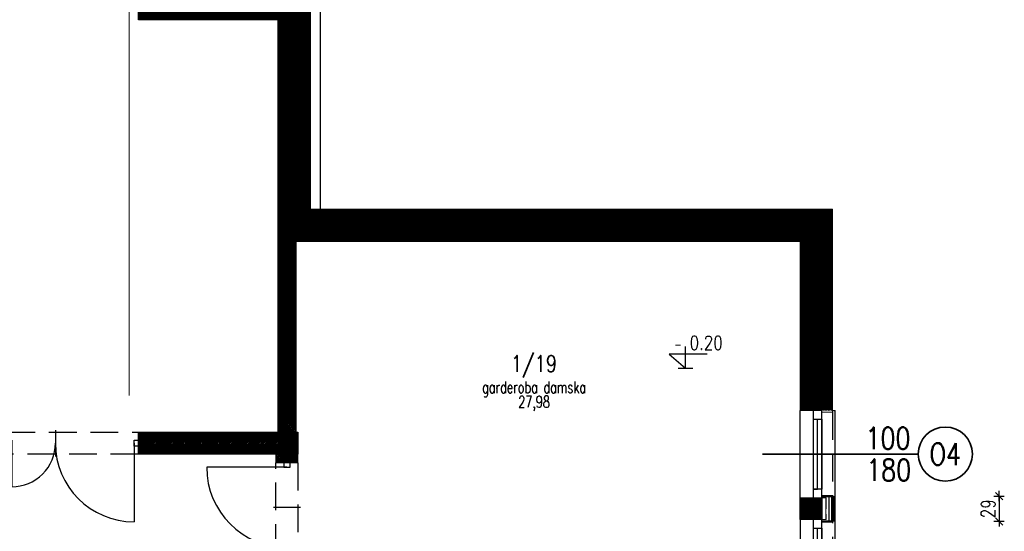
# Model space of a CAD drawing. Header units: inches. Extents: x 27484 to 71626, y -45113 to 39.
# Tile 163 of 256: x 36319 to 37446, y -34166 to -33581. Entities that reach past the tile are written whole.
import ezdxf
from ezdxf.enums import TextEntityAlignment as Align

# ---------------------------------------------------------------- set-up
doc = ezdxf.new("R2010")
doc.units = ezdxf.units.IN
doc.header["$LTSCALE"] = 50
doc.header["$MEASUREMENT"] = 0
doc.linetypes.add('DASHED', pattern=[0.75, 0.5, -0.25])
doc.linetypes.add('DASHED2', pattern=[9.525, 6.35, -3.175])
for name, color, linetype, lineweight in [('!urządzenia1', 1, 'Continuous', 5), ('A-obwiednia proj.', 4, 'Continuous', 50), ('A-okna projektowane', 4, 'Continuous', 30), ('A-proj. styropian', 2, 'BATTING', 9), ('A-PRZERYW', 7, 'DASHED2', 18), ('A-rozbiórka', 8, 'DASHED', 15), ('A-SCIANY', 5, 'Continuous', 18), ('A-WID', 1, 'Continuous', 9), ('A-ść. istn.', 8, 'Continuous', 0), ('mat', 7, 'Continuous', 9), ('R-MET-DRZ', 7, 'Continuous', 15), ('R-MET-OKN', 7, 'Continuous', 35), ('rz_zelbet', 200, 'Continuous', 20)]:
    doc.layers.add(name, color=color, linetype=linetype, lineweight=lineweight)
for name, color, linetype in [('0-KOTEW-POZ', 7, 'Continuous'), ('A-rdzenie zelbetowe', 6, 'Continuous'), ('KOTEW-POZ-OPIS', 2, 'Continuous'), ('KOTEW-POZ-OPIS1', 7, 'Continuous'), ('R-DIM', 6, 'Continuous'), ('R-MET-OKN-OPIS', 7, 'Continuous'), ('R-MET-OKN-OPIS-SYM', 2, 'Continuous'), ('R-MET-POM-OPIS', 7, 'Continuous'), ('R-MET-POM-OPIS-NR', 2, 'Continuous'), ('R-MET-POM-OPIS-POM', 7, 'Continuous'), ('R-MET-POZ', 7, 'Continuous'), ('R-MET-POZ-OPIS', 2, 'Continuous'), ('S-DRZ-', 7, 'Continuous'), ('S-DRZ-O', 7, 'Continuous'), ('S-DRZ-SKRZYD', 5, 'Continuous'), ('S-DRZ-WEGAR', 7, 'Continuous')]:
    doc.layers.add(name, color=color, linetype=linetype)
doc.styles.add('MET_OKN', font='SIMPLEX.SHX')
doc.styles.add('MET_POM', font='simplex.shx')
doc.styles.add('MET_POZ', font='SIMPLEX')
doc.styles.add('MM_050', font='romans.shx', dxfattribs={"width": 0.8, "height": 16})
doc.linetypes.add('BATTING', pattern='A,0.0001,-0.1,[134,ltypeshp.shx,S=0.1,R=0,X=-0.1,Y=0],-0.2,[134,ltypeshp.shx,S=0.1,R=180,X=0.1,Y=0],-0.1', length=0.4001)
doc.linetypes.add('ZIGZAG', pattern='A,0.00254,-5.08,[131,ltypeshp.shx,S=5.08,R=0,X=-5.08,Y=0],-10.16,[131,ltypeshp.shx,S=5.08,R=180,X=5.08,Y=0],-5.08', length=20.32254)
doc.dimstyles.new('AM100', dxfattribs={"dimtxt": 0.18, "dimasz": 1, "dimexe": 0, "dimexo": 0, "dimgap": 0, "dimtad": 0, "dimdec": 4, "dimdsep": 46, "dimtxsty": 'MM_050', "dimblk1": 'W1', "dimblk2": 'W1', "dimsah": 1, "dimcen": 4, "dimse1": 1, "dimse2": 1, "dimclrd": 256, "dimclre": 256, "dimclrt": 2, "dimadec": 5, "dimazin": 0, "dimtfac": 0.444444, "dimtdec": 4, "dimtix": 1, "dimtmove": 2, "dimatfit": 3, "dimldrblk": 'W1', "dimfxl": 1, "dimtvp": 0.777778, "dimtolj": 1, "dimarcsym": 0})
pattern_1 = [(45, (31560.1443, -34930.5661), (-0.88388348, 0.88388348), [])]

# ---------------------------------------------------------------- blocks, each defined once
blk = doc.blocks.new('D150')
at = {"layer": 'S-DRZ-'}
for centre, radius, start, end in [((-50, 0), 50, 270, 0), ((90, 0), 90, 180, 270)]:
    blk.add_arc(centre, radius, start, end, dxfattribs=at)
at = {"layer": 'S-DRZ-O'}
blk.add_line((0, 15.1), (0, -15.1), dxfattribs=at)
at = {"layer": 'S-DRZ-SKRZYD'}
for p, q in [((-50, 0), (-50, -50)), ((90, 0), (90, -90))]:
    blk.add_line(p, q, dxfattribs=at)
at = {"layer": 'S-DRZ-WEGAR'}
for points in [[(-50, -3.5), (-55, -3.5), (-55, 3.5), (-50, 3.5)], [(95, -3.5), (90, -3.5), (90, 3.5), (95, 3.5)]]:
    blk.add_lwpolyline(points, close=True, dxfattribs=at)
blk = doc.blocks.new('A$C6C2C3BE5')
at = {"layer": 'R-MET-POZ', "rotation": 359.9999999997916}
blk.add_blockref('D150', (0, 0), dxfattribs=at)
blk = doc.blocks.new('D90-L-DL')
at = {"layer": 'S-DRZ-'}
blk.add_arc((-45, 0), 90, 270, 0, dxfattribs=at)
at = {"layer": 'S-DRZ-O'}
blk.add_line((0, 15.1), (0, -15.1), dxfattribs=at)
at = {"layer": 'S-DRZ-SKRZYD'}
blk.add_line((-45, 0), (-45, -90), dxfattribs=at)
at = {"layer": 'S-DRZ-WEGAR'}
for points in [[(-50, -3.5), (-45, -3.5), (-45, 3.5), (-50, 3.5)], [(45, 3.5), (50, 3.5), (50, -3.5), (45, -3.5)]]:
    blk.add_lwpolyline(points, close=True, dxfattribs=at)
blk = doc.blocks.new('MPOM0239')
at = {"layer": 'R-MET-POM-OPIS', "style": 'MET_POM', "width": 0.7}
for tag, p in [('POS', (0, -0.225)), ('ARE', (0, -0.49))]:
    blk.add_attdef(tag, text='', height=0.2, dxfattribs=at).set_placement(p, align=Align.CENTER)
at = {"layer": 'R-MET-POM-OPIS', "style": 'MET_POM', "width": 0.7, "flags": 1}
blk.add_attdef('UNI', (0.246, -0.49), '', height=0.2, dxfattribs=at)
at = {"layer": 'R-MET-POM-OPIS-NR', "style": 'MET_POM', "width": 0.8}
blk.add_attdef('NR', text='', height=0.2, dxfattribs=at).set_placement((-0.003, 0.269), align=Align.CENTER)
at = {"layer": 'R-MET-POM-OPIS-POM', "style": 'MET_POM', "width": 0.7}
blk.add_attdef('POM', text='', height=0.2, dxfattribs=at).set_placement((0, 0.022), align=Align.CENTER)
blk = doc.blocks.new('MET-OK')
at = {"layer": 'R-MET-OKN'}
blk.add_lwpolyline([(0, -42.9), (0, 42.9, 0.581818)], format="xyb", dxfattribs=at)
blk.add_circle((0, 66.1), 23.2, dxfattribs=at)
at = {"layer": 'R-MET-OKN-OPIS', "style": 'MET_OKN', "width": 0.8}
for tag, p in [('SO', (-4.22, 40.66)), ('HO', (22.97, 40.66))]:
    blk.add_attdef(tag, text='', height=18.75, rotation=90, dxfattribs=at).set_placement(p, align=Align.RIGHT)
at = {"layer": 'R-MET-OKN-OPIS-SYM', "style": 'MET_OKN', "width": 0.8}
blk.add_attdef('SYM', text='', height=18.75, rotation=90, dxfattribs=at).set_placement((9.38, 66.1), align=Align.CENTER)
blk = doc.blocks.new('M-POZ10')
at = {"layer": '0-KOTEW-POZ'}
blk.add_line((-0.133, 0), (0.133, 0), dxfattribs=at)
blk.add_lwpolyline([(0.392, 0.253), (-0.3, 0.253), (0, 0), (0, 0.393)], dxfattribs=at)
at = {"layer": 'KOTEW-POZ-OPIS', "style": 'MET_POZ', "width": 0.6}
blk.add_attdef('+/-', text='', height=0.2, dxfattribs=at).set_placement((-0.068, 0.334), align=Align.RIGHT)
at = {"layer": 'KOTEW-POZ-OPIS', "style": 'MET_POZ', "width": 0.8}
blk.add_attdef('H', (0.075, 0.334), '', height=0.25, dxfattribs=at)
at = {"layer": 'KOTEW-POZ-OPIS1', "style": 'MET_POZ', "oblique": 5, "width": 0.8}
blk.add_attdef('TXT', text='', height=0.2, dxfattribs=at).set_placement((0.075, 0.629), align=Align.CENTER)
at = {"layer": 'KOTEW-POZ-OPIS1', "style": 'MET_POZ'}
blk.add_attdef('XH', (0.075, 0.031), '', height=0.2, dxfattribs=at)
blk = doc.blocks.new('W1')
for p, q in [((-6, 0), (6, 0)), ((-4.2, -4.2), (4.2, 4.2)), ((0, 6), (0, -6))]:
    blk.add_line(p, q)
blk = doc.blocks.new('*D163')
at = {"layer": 'Defpoints', "color": 0, "ltscale": 0.1, "transparency": 16777216}
for p in [(37250.5, -34126.1), (37250.5, -34155.1), (37440.2, -34155.1)]:
    blk.add_point(p, dxfattribs=at)
at = {"layer": 'R-DIM', "lineweight": -2, "ltscale": 0.1, "transparency": 16777216}
blk.add_line((37440.2, -34127.1), (37440.2, -34154.1), dxfattribs=at)
for p, rotation in [((37440.2, -34126.1), 89.99999999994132), ((37440.2, -34155.1), 269.9999999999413)]:
    blk.add_blockref('W1', p, dxfattribs=dict(at, rotation=rotation))
at = {"layer": 'R-DIM', "color": 2, "ltscale": 0.1, "transparency": 16777216, "insert": (37427.8, -34140.6), "char_height": 16, "attachment_point": 5, "rotation": 90, "style": 'MM_050'}
blk.add_mtext('\\A1;29', dxfattribs=at)

msp = doc.modelspace()

# ---------------------------------------------------------------- hatches: boundary and pattern name
at = {"layer": 'A-ść. istn.', "ltscale": 0.1}
h = msp.add_hatch(dxfattribs=at)
h.set_pattern_fill('ANSI31', color=256, scale=10)
h.set_pattern_definition(pattern_1)
h.paths.add_polyline_path([(36454.98246, -33550.56607), (36652.18521, -33550.56607), (36652.18521, -33580.56607), (36454.98246, -33580.56607)])
h = msp.add_hatch(dxfattribs=at)
h.set_pattern_fill('ANSI31', color=256, scale=10)
h.set_pattern_definition(pattern_1)
h.paths.add_polyline_path([(36624.98246, -33580.56607), (36614.90736, -33580.56607), (36614.90736, -33698.89623), (36624.98246, -33698.89623)])
h.paths.add_polyline_path([(36652.18521, -33580.56607), (36624.98246, -33580.56607), (36624.98246, -33698.89623), (36652.18521, -33698.89623)])
h.paths.add_polyline_path([(36624.98246, -33698.89623), (36614.90736, -33698.89623), (36614.90736, -33822.06607), (36624.98246, -33822.06607)])
h.paths.add_polyline_path([(36652.18521, -33698.89623), (36624.98246, -33698.89623), (36624.98246, -33822.06607), (36652.18521, -33822.06607)])
h.paths.add_polyline_path([(36624.98246, -33822.06607), (36614.90736, -33822.06607), (36614.90736, -34053.06607), (36624.98246, -34053.06607)])
h.paths.add_polyline_path([(36635.05756, -33834.56607), (36635.05756, -33822.06607), (36624.98246, -33822.06607), (36624.98246, -34053.06607), (36635.05756, -34053.06607)])
h = msp.add_hatch(dxfattribs=at)
h.set_pattern_fill('ANSI31', color=256, scale=10)
h.set_pattern_definition(pattern_1)
h.paths.add_polyline_path([(37249.48246, -33797.56607), (37224.98246, -33797.56607), (37224.98246, -33822.06607), (37249.48246, -33822.06607)])
h.paths.add_polyline_path([(37224.98246, -33797.56607), (36635.05756, -33797.56607), (36635.05756, -33822.06607), (37224.98246, -33822.06607)])
h.paths.add_polyline_path([(37224.98246, -33822.06607), (36635.05756, -33822.06607), (36635.05756, -33834.56607), (37212.48246, -33834.56607), (37212.48246, -34028.06607), (37224.98246, -34028.06607)])
h.paths.add_polyline_path([(37249.48246, -33822.06607), (37224.98246, -33822.06607), (37224.98246, -34028.06607), (37249.48246, -34028.06607)])
h = msp.add_hatch(dxfattribs=at)
h.set_pattern_fill('ANSI31', color=256, scale=10)
h.set_pattern_definition(pattern_1)
h.paths.add_polyline_path([(36454.98246, -34053.06607), (36637.48246, -34053.06607), (36637.48246, -34078.06607), (36454.98246, -34078.06607)])
h = msp.add_hatch(dxfattribs=at)
h.set_pattern_fill('ANSI31', color=256, scale=10)
h.set_pattern_definition(pattern_1)
h.paths.add_polyline_path([(36624.98246, -34190.06607), (36621.41246, -34190.06607), (36612.48246, -34190.06607), (36612.48246, -34241.06607), (36624.98246, -34241.06607)])
h.paths.add_polyline_path([(36637.48246, -34215.06607), (36637.48246, -34190.06607), (36624.98246, -34190.06607), (36624.98246, -34241.06607), (36628.55246, -34241.06607), (36637.48246, -34241.06607), (36637.48246, -34227.06607), (36757.48246, -34227.06607), (36757.48246, -34270.56607), (36769.48246, -34270.56607), (36769.48246, -34215.06607)])
h.paths.add_polyline_path([(36769.48246, -34270.56607), (36757.48246, -34270.56607), (36757.48246, -34365.56607), (36865.48246, -34365.56607), (36865.48246, -34353.06607), (36794.48246, -34353.06607), (36794.48246, -34328.06607), (36769.48246, -34328.06607)])
h.paths.add_polyline_path([(36769.48246, -34335.06607), (36787.48246, -34335.06607), (36787.48246, -34353.06607), (36769.48246, -34353.06607)], flags=16)
edge = h.paths.add_edge_path(flags=0)
edge.add_ellipse((36777.84056, -34344.43984), major_axis=(3.53553, 3.53553), ratio=1, start_angle=315, end_angle=405, ccw=False)
edge.add_ellipse((36777.84056, -34344.43984), major_axis=(3.53553, 3.53553), ratio=1, start_angle=585, end_angle=675, ccw=False)
edge.add_ellipse((36777.84056, -34344.43984), major_axis=(3.53553, 3.53553), ratio=1, start_angle=495, end_angle=585, ccw=False)
edge.add_ellipse((36777.84056, -34344.43984), major_axis=(3.53553, 3.53553), ratio=1, start_angle=405, end_angle=495, ccw=False)
h.paths.add_polyline_path([(36624.98246, -34078.06607), (36612.48246, -34078.06607), (36612.48246, -34088.06607), (36624.98246, -34088.06607)])
h.paths.add_polyline_path([(36637.48246, -34078.06607), (36624.98246, -34078.06607), (36624.98246, -34088.06607), (36628.55246, -34088.06607), (36637.48246, -34088.06607)])
h.paths.add_polyline_path([(36624.98246, -34343.06607), (36621.41246, -34343.06607), (36612.48246, -34343.06607), (36612.48246, -34353.06607), (36497.48246, -34353.06607), (36497.48246, -34365.56607), (36624.98246, -34365.56607)])
h.paths.add_polyline_path([(36637.48246, -34343.06607), (36624.98246, -34343.06607), (36624.98246, -34365.56607), (36637.48246, -34365.56607)])
h = msp.add_hatch(dxfattribs=at)
h.set_pattern_fill('ANSI31', color=256, scale=10)
h.set_pattern_definition(pattern_1)
h.paths.add_polyline_path([(37224.98246, -34128.06607), (37212.4825, -34128.06607), (37212.4825, -34153.06607), (37224.98246, -34153.06607)])
h.paths.add_polyline_path([(37237.48246, -34128.06607), (37224.98246, -34128.06607), (37224.98246, -34153.06607), (37237.48246, -34153.06607)])
at = {"layer": 'rz_zelbet', "ltscale": 0.1}
h = msp.add_hatch(dxfattribs=at)
h.set_pattern_fill('ANSI33', color=256, scale=40, style=0)
h.set_pattern_definition([(45, (2920, -2347), (-7.0710678, 7.0710678), []), (45, (2927.071, -2347), (-7.0710678, 7.0710678), [5, -2.5])])
h.paths.add_polyline_path([(37212.48251, -34128.06607), (37237.48251, -34128.06607), (37237.48251, -34153.06607), (37212.48251, -34153.06607)])

# ---------------------------------------------------------------- linework, layer by layer
at = {"layer": '!urządzenia1', "color": 2, "linetype": 'ZIGZAG', "ltscale": 0.005}
msp.add_line((36444.61357, -32613.6855), (36444.61357, -34011.06607), dxfattribs=at)
at = {"layer": 'A-obwiednia proj.', "ltscale": 3}
for p, q in [((37250.48246, -34126.06607), (37237.48246, -34126.06607)), ((37250.48246, -34126.06607), (37250.48246, -34155.06607)), ((37250.48246, -34155.06607), (37237.48246, -34155.06607))]:
    msp.add_line(p, q, dxfattribs=at)
at = {"layer": 'A-okna projektowane'}
for points in [[(37227.48246, -34028.06607), (37227.48246, -34128.06607), (37237.48246, -34128.06607), (37237.48246, -34028.06607), (37227.48246, -34028.06607), (37227.48246, -34038.06607), (37237.48246, -34038.06607), (37237.48246, -34118.06607), (37227.48246, -34118.06607), (37232.48246, -34118.06607), (37232.48246, -34038.06607), (37232.48246, -34038.06607), (37232.48246, -34038.06607), (37232.48246, -34038.06607)], [(37227.48246, -34153.06607), (37227.48246, -34253.06607), (37237.48246, -34253.06607), (37237.48246, -34153.06607), (37227.48246, -34153.06607), (37227.48246, -34163.06607), (37237.48246, -34163.06607), (37237.48246, -34243.06607), (37227.48246, -34243.06607), (37232.48246, -34243.06607), (37232.48246, -34163.06607), (37232.48246, -34163.06607), (37232.48246, -34163.06607), (37232.48246, -34163.06607)]]:
    msp.add_lwpolyline(points, dxfattribs=at)
at = {"layer": 'A-proj. styropian', "ltscale": 0.2}
msp.add_line((37241.98246, -34128.06607), (37241.98246, -34153.06607), dxfattribs=at)
at = {"layer": 'A-PRZERYW', "lineweight": -3, "ltscale": 0.1}
for p, q in [((37249.48246, -34030.06607), (37249.48246, -34652.06607)), ((36304.98246, -34053.06607), (36454.98246, -34053.06607)), ((36454.98246, -34078.06607), (36304.98246, -34078.06607)), ((36612.48246, -34190.06607), (36612.48246, -34088.06607)), ((36637.48246, -34088.06607), (36637.48246, -34190.06607))]:
    msp.add_line(p, q, dxfattribs=at)
at = {"layer": 'A-rdzenie zelbetowe', "ltscale": 0.1}
msp.add_lwpolyline([(36614.90736, -33043.56607), (36614.90736, -32571.06607), (36635.05756, -32571.06607), (36635.05756, -34053.06607), (36614.90736, -34053.06607), (36614.90736, -33580.56607)], dxfattribs=at)
for points in [[(36454.98246, -33550.56607), (36635.05756, -33550.56607), (36635.05756, -33580.56607), (36454.98246, -33580.56607)], [(36454.98246, -34053.06607), (36637.48246, -34053.06607), (36637.48246, -34078.06607), (36454.98246, -34078.06607)], [(37212.4825, -34128.06607), (37237.4825, -34128.06607), (37237.4825, -34153.06607), (37212.4825, -34153.06607)]]:
    msp.add_lwpolyline(points, close=True, dxfattribs=at)
at = {"layer": 'A-rozbiórka', "ltscale": 0.5}
msp.add_line((37242.48246, -34128.06607), (37242.48246, -34153.06607), dxfattribs=at)
at = {"layer": 'A-SCIANY', "ltscale": 3}
for p, q in [((36652.18521, -33797.56607), (36652.18521, -32826.56607)), ((36614.90736, -34053.06607), (36614.90736, -33580.56607)), ((36652.18521, -33797.56607), (37249.48246, -33797.56607)), ((37249.48246, -34030.06607), (37249.48246, -33797.56607)), ((36635.05756, -33834.56607), (37212.48246, -33834.56607)), ((36635.05756, -34053.06607), (36635.05756, -33834.56607)), ((37212.48246, -34028.06607), (37212.48246, -33834.56607)), ((37237.48246, -34028.06607), (37212.48242, -34028.06607)), ((37249.48246, -34030.06607), (37237.48242, -34030.06607)), ((36454.98246, -34078.06607), (36454.98246, -34053.06607)), ((36454.98246, -34053.06607), (36614.90736, -34053.06607)), ((36637.48246, -34088.06607), (36637.48246, -34053.06607)), ((36454.98246, -34078.06607), (36612.48246, -34078.06607)), ((36612.48246, -34078.06607), (36612.48246, -34088.06607)), ((36612.48246, -34088.06607), (36637.48246, -34088.06607)), ((37212.48246, -34128.06607), (37212.48246, -34153.06607)), ((37237.4825, -34128.06607), (37212.48246, -34128.06607)), ((37237.4825, -34153.06607), (37212.48246, -34153.06607))]:
    msp.add_line(p, q, dxfattribs=at)
at = {"layer": 'A-WID', "lineweight": -2}
for p, q in [((36663.48139, -33797.56607), (36663.48139, -32826.56607)), ((37212.48246, -34128.06607), (37212.48246, -34028.06607)), ((37249.48246, -34028.06607), (37252.48246, -34028.06607)), ((37252.48246, -34654.06607), (37252.48246, -34028.06607)), ((37212.48246, -34153.06607), (37212.48246, -34253.06607))]:
    msp.add_line(p, q, dxfattribs=at)
at = {"layer": 'mat'}
for p, q in [((36647.14766, -33797.56607), (36647.14766, -32826.56607)), ((36652.18521, -33797.56607), (36647.14766, -33797.56607)), ((36635.05756, -33809.56607), (37237.48246, -33809.56607)), ((37237.48246, -34496.56607), (37237.48246, -33809.56607)), ((37237.48246, -34773.06607), (37237.48246, -34053.06607)), ((37237.48246, -34128.06607), (37237.48246, -34153.06607)), ((37237.48246, -34128.06607), (37242.48246, -34128.06607)), ((37237.48246, -34153.06607), (37242.48246, -34153.06607))]:
    msp.add_line(p, q, dxfattribs=at)
at = {"layer": 'mat', "lineweight": -3}
for p, q in [((37245.48246, -34126.06607), (37245.48246, -34155.06607)), ((37248.48246, -34126.06607), (37248.48246, -34155.06607))]:
    msp.add_line(p, q, dxfattribs=at)
at = {"layer": 'R-MET-OKN'}
msp.add_line((37249.48246, -34078.06607), (37169.48246, -34078.06607), dxfattribs=at)

# ---------------------------------------------------------------- block references
at = {"layer": 'R-MET-DRZ'}
msp.add_blockref('A$C6C2C3BE5', (36359.98246, -34065.56607), dxfattribs=at)
at = {"layer": 'R-MET-DRZ', "extrusion": (0, 0, -1), "xscale": -1.020000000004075, "yscale": 1.019999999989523, "zscale": -1.019999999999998, "rotation": 90}
msp.add_blockref('D90-L-DL', (-36624.98246, -34139.06607), dxfattribs=at)
at = {"layer": 'R-MET-OKN'}
ref = msp.add_blockref('MET-OK', (37290.3191, -34078.06607), dxfattribs=dict(at, xscale=1.336499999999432, yscale=1.336499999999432, zscale=1.336499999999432, rotation=270))
ref.add_attrib('SYM', 'O4', dxfattribs={"layer": 'R-MET-OKN-OPIS-SYM', "height": 25.059375, "style": 'MET_OKN', "width": 0.8}).set_placement((37378.66672, -34090.59576), align=Align.CENTER)
ref.add_attrib('SO', '100', dxfattribs={"layer": 'R-MET-OKN-OPIS', "height": 25.059375, "style": 'MET_OKN', "width": 0.8}).set_placement((37338.78138, -34072.42771), align=Align.RIGHT)
ref.add_attrib('HO', '180', dxfattribs={"layer": 'R-MET-OKN-OPIS', "height": 25.059375, "style": 'MET_OKN', "width": 0.8}).set_placement((37339.68757, -34108.76381), align=Align.RIGHT)
at = {"layer": 'R-MET-POM-OPIS'}
ref = msp.add_blockref('MPOM0239', (36907.98746, -34009.73947), dxfattribs=dict(at, xscale=67.20000000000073, yscale=67.20000000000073, zscale=67.20000000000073))
ref.add_attrib('NR', '1/19', dxfattribs={"layer": 'R-MET-POM-OPIS-NR', "height": 18.816, "style": 'MET_POM', "width": 0.8}).set_placement((36907.79712, -33983.94322), align=Align.CENTER)
ref.add_attrib('ARE', '27,98', dxfattribs={"height": 13.44, "style": 'MET_POM', "width": 0.7}).set_placement((36907.98746, -34024.8577), align=Align.CENTER)
ref.add_attrib('POM', 'garderoba damska', dxfattribs={"layer": 'R-MET-POM-OPIS-POM', "height": 13.44, "style": 'MET_POM', "width": 0.7}).set_placement((36907.98746, -34008.23942), align=Align.CENTER)
at = {"layer": 'R-MET-POZ'}
ref = msp.add_blockref('M-POZ10', (37081.32576, -33979.60646), dxfattribs=dict(at, xscale=63, yscale=63, zscale=63, rotation=359.9999999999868))
ref.add_attrib('+/-', '-', dxfattribs={"layer": 'R-MET-POZ-OPIS', "height": 12.6, "style": 'MET_POZ', "width": 0.6}).set_placement((37077.02169, -33958.57151), align=Align.RIGHT)
ref.add_attrib('H', '0.20', (37086.06128, -33958.57151), dxfattribs={"layer": 'R-MET-POZ-OPIS', "height": 15.75, "style": 'MET_POZ', "width": 0.8})

# ---------------------------------------------------------------- dimensions: what is measured, and where the dimension line sits
at = {"layer": 'R-DIM', "ltscale": 0.1}
dim = msp.add_linear_dim(base=(37440.2127, -34155.06607), p1=(37250.48246, -34126.06607), p2=(37250.48246, -34155.06607), angle=90, dimstyle='AM100', dxfattribs=at)
dim.commit()
dim.dimension.update_dxf_attribs({"geometry": '*D163', "text_midpoint": (37427.76826, -34140.56607)})

doc.saveas('drawing.dxf')
